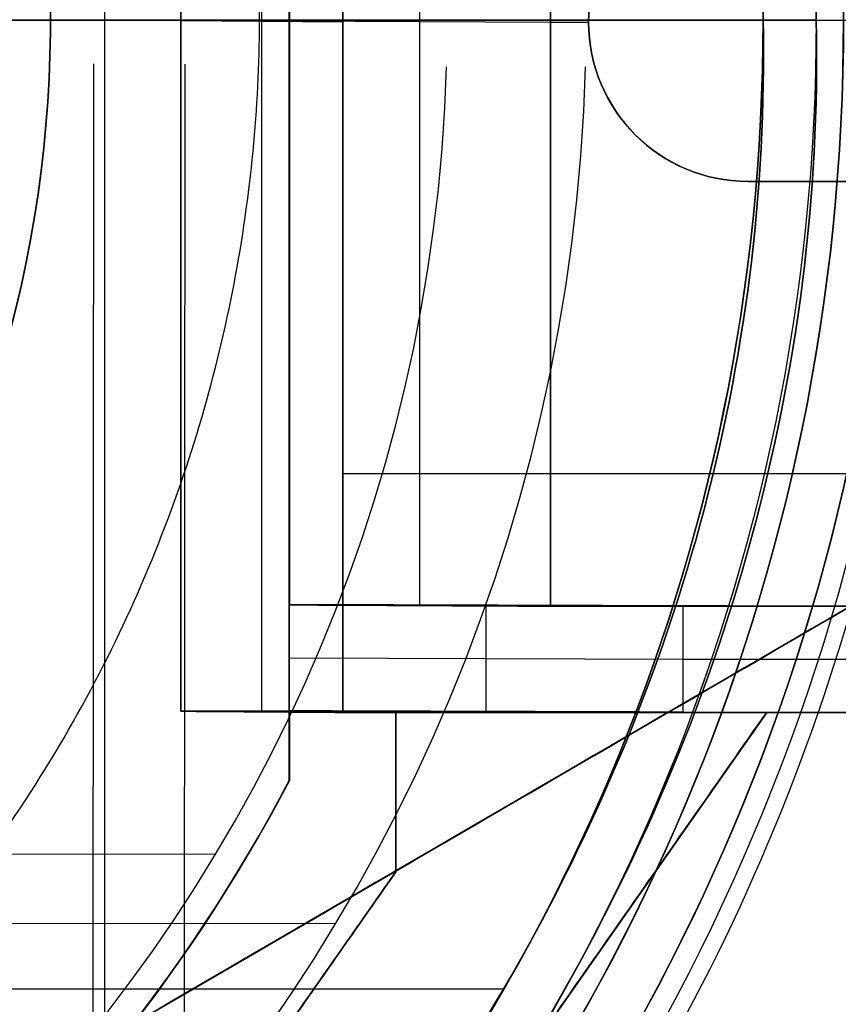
# Model space of a CAD drawing. Header units: millimetres. Extents: x -335 to 627, y -547 to 547.
# Tile 15 of 29: x 314 to 330, y -19 to 0. Entities that reach past the tile are written whole.
import ezdxf

# ---------------------------------------------------------------- set-up
doc = ezdxf.new("R2010")
doc.units = ezdxf.units.MM
doc.layers.add('1', color=7, linetype='Continuous')

# ---------------------------------------------------------------- blocks, each defined once
blk = doc.blocks.new('Bloque 01')
at = {"layer": '1', "color": 7, "true_color": 0xf4f4f4}
for p, q in [((-28.576242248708, -12.9999999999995, 1.499999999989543), (-28.57624224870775, 13.0000000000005, 1.499999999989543)), ((-27.05450311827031, -12.9999999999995, 20.49999999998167), (-27.05450311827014, 13.0000000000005, 20.49999999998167)), ((-25.53276398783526, -12.9999999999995, 40.4999999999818), (-25.53276398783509, 13.0000000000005, 40.4999999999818)), ((-30.03193346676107, -10.9999999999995, 22.99999999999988), (-30.03193346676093, 11.0000000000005, 22.99999999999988)), ((-27.57624224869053, 11.0000000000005, 45.9999999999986), (-27.57624224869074, -10.9999999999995, 45.9999999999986)), ((-33.2054542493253, 5.307434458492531e-13, 2.99999999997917), (-33.2054542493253, 5.307434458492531e-13)), ((-32.48762468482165, 5.703172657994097e-13, 2.99999999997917), (-33.2054542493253, 5.749224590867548e-13, 2.99999999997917)), ((-27.57624224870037, 4.831690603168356e-13, 43.00000000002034), (-32.48762468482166, 5.146777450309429e-13, 2.999999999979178)), ((-28.5762422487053, 5.098144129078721e-13, 2.999999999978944), (-25.53276398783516, 4.902891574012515e-13, 37.9999999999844)), ((-28.57624224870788, 4.991562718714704e-13, 2.99999999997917), (-28.57624224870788, 4.991562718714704e-13)), ((-27.57624224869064, 5.009326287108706e-13, 48.9999999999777), (-27.57624224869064, 5.009326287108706e-13, 43.00000000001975)), ((-25.53276398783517, 4.991562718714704e-13, 37.9999999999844), (-25.53276398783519, 4.991562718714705e-13, 42.99999999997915)), ((-36.2054542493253, -2.99999999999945, 1.499999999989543), (-48.2054542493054, -2.999999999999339, 1.499999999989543)), ((-28.57624224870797, -8.499999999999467), (-57.576242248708, -8.49999999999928)), ((-36.1856197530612, -10.99999999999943, 7.912896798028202), (-36.18561975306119, -10.99999999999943, 2.999999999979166)), ((-29.66357978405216, -10.99999999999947, 25.99999999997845), (-32.06755337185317, -10.99999999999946, 25.99999999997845)), ((-31.27830746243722, -12.9999999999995, 30.04172755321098), (-31.2783074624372, -10.99999999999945, 30.04172755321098)), ((-27.57624224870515, -11.99999999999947, 48.99999999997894), (-34.98037267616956, -11.99999999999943, 11.0834551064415)), ((-36.558864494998, -12.9999999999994, 1.499999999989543), (-25.55459357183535, -28.72038703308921, 1.499999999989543)), ((-32.36046496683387, -12.99999999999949, 24.49999999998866), (-26.70667703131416, -12.99999999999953, 24.49999999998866)), ((-29.5762422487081, -15.9999999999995, 1.499999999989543), (-29.57624224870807, -12.9999999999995, 1.499999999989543)), ((-27.57624224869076, -12.9999999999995, 45.99999999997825), (-27.57624224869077, -14.3090880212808, 45.99999999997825)), ((-27.57624224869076, -13.6545440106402, 48.9999999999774), (-27.57624224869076, -13.6545440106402, 42.9999999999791)), ((-29.57624224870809, -14.4999999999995, 2.99999999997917), (-29.57624224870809, -14.4999999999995)), ((-22.5762422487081, -25.9999999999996, 1.499999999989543), (-29.57624224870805, -15.99999999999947, 1.499999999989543))]:
    blk.add_line(p, q, dxfattribs=at)
at = {"layer": '1', "color": 7, "true_color": 0xf4f4f4, "extrusion": (0, 0, -1)}
for centre, radius, start, end in [((0.07624224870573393, 1.91358040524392e-12, -48.9999999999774), 23.00000000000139, 305.9413298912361, 86.2606647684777), ((0.0762422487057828, 1.88961798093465e-12, -45.99999999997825), 23.00000000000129, 305.9413298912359, 86.26066476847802), ((0.07624224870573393, 1.91358040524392e-12, -48.9999999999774), 23.00000000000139, 305.9413298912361, 86.2606647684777), ((36.2054542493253, 5.497824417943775e-13, -2.99999999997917), 3, 90, 270), ((36.2054542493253, 5.45143135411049e-13, -1.499999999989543), 3, 90.00000000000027, 270.0000000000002), ((36.2054542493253, 5.497824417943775e-13, -2.99999999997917), 3, 90, 270), ((-0.4572295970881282, 0.4337055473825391, -48.9999999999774), 31.6737352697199, 309.5185590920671, 332.2601327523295), ((-0.4572295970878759, 0.433705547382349, -42.9999999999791), 31.67373526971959, 309.5185590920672, 332.26013275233)]:
    blk.add_arc(centre, radius, start, end, dxfattribs=at)
at = {"layer": '1', "color": 7, "true_color": 0xf4f4f4}
for centre, radius, start, end in [((-0.07624224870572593, 1.892708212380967e-12, 42.9999999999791), 23.00000000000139, 93.73933523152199, 234.0586701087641), ((-0.07624224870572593, 1.892708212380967e-12, 42.9999999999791), 23.00000000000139, 93.73933523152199, 234.0586701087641), ((-36.2054542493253, 5.497824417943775e-13), 3, 270, 90), ((-36.2054542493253, 5.497824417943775e-13), 3, 270, 90), ((0.4572295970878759, 0.433705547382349, 42.9999999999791), 31.67373526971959, 207.73986724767, 230.4814409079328), ((0.457229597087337, 0.43370554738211, 45.99999999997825), 31.673735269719, 207.7398672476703, 230.4814409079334), ((0.4572295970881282, 0.4337055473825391, 48.9999999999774), 31.6737352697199, 207.7398672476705, 230.4814409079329)]:
    blk.add_arc(centre, radius, start, end, dxfattribs=at)
at = {"layer": '1', "color": 7, "true_color": 0xf4f4f4, "extrusion": (0, -1, 0)}
blk.add_arc((-44.79499725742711, 12.99999999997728, 10.99999999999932), 9.999999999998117, 270.0000000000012, 348.9506459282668, dxfattribs=at)
blk.add_arc((-44.79499725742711, 12.99999999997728, 10.99999999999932), 9.999999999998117, 270.0000000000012, 348.9506459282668, dxfattribs=at)
at = {"layer": '1', "color": 7, "true_color": 0xf4f4f4, "extrusion": (0, 1, 0)}
for centre, radius, start, end in [((44.79499725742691, 12.9999999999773, -11.99999999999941), 9.999999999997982, 191.0493540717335, 269.9999999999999), ((44.79499725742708, 12.99999999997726, -12.99999999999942), 9.99999999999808, 191.049354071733, 269.9999999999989), ((44.79499725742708, 12.99999999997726, -12.99999999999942), 9.99999999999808, 191.049354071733, 269.9999999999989)]:
    blk.add_arc(centre, radius, start, end, dxfattribs=at)
at = {"layer": '1', "color": 7, "true_color": 0xf4f4f4}
for points in [[(-28.576242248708, -12.9999999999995, 2.99999999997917), (-28.5762422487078, 13.0000000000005, 2.99999999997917)], [(-28.576242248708, -12.9999999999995), (-28.5762422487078, 13.0000000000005)], [(-28.5762422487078, 13.0000000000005, 2.99999999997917), (-28.576242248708, -12.9999999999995, 2.99999999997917)], [(-28.5762422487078, 13.0000000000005), (-28.576242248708, -12.9999999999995)], [(-25.5327639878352, -12.9999999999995, 42.9999999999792), (-25.5327639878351, 13.0000000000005, 42.9999999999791)], [(-25.5327639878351, 13.0000000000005, 37.9999999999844), (-25.5327639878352, -12.9999999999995, 37.9999999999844)], [(-25.5327639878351, 13.0000000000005, 42.9999999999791), (-25.5327639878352, -12.9999999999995, 42.9999999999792)], [(-25.5327639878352, -12.9999999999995, 37.9999999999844), (-25.5327639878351, 13.0000000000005, 37.9999999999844)], [(-32.4876246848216, 11.0000000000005, 2.99999999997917), (-32.4876246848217, -10.9999999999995, 2.99999999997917)], [(-32.4876246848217, -10.9999999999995, 2.99999999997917), (-32.4876246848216, 11.0000000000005, 2.99999999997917)], [(-27.5762422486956, -10.9999999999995, 43.00000000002), (-27.5762422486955, 11.0000000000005, 43.0000000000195)], [(-27.5762422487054, -10.9999999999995, 48.9999999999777), (-27.5762422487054, 11.0000000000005, 48.9999999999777)], [(-27.5762422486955, 11.0000000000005, 43.0000000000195), (-27.5762422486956, -10.9999999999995, 43.00000000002)], [(-27.5762422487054, 11.0000000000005, 48.9999999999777), (-27.5762422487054, -10.9999999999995, 48.9999999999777)], [(-48.2054542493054, -2.99999999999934, 2.99999999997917), (-36.2054542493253, -2.99999999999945, 2.99999999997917)], [(-36.2054542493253, -2.99999999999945), (-48.2054542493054, -2.99999999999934)], [(-48.2054542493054, -2.99999999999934), (-36.2054542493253, -2.99999999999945)], [(-36.2054542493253, -2.99999999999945, 2.99999999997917), (-48.2054542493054, -2.99999999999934, 2.99999999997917)], [(-36.2054542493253, -2.99999999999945, 2.99999999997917), (-36.2054542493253, -2.99999999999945)], [(-36.2054542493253, -2.99999999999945, 2.99999999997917), (-36.2054542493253, -2.99999999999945)], [(-32.4876246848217, -10.9999999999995, 2.99999999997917), (-44.7949972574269, -10.9999999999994, 2.99999999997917)], [(-44.7949972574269, -10.9999999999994, 2.99999999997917), (-32.4876246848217, -10.9999999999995, 2.99999999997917)], [(-34.9803726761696, -10.9999999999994, 11.0834551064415), (-34.9803726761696, -12.9999999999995, 11.0834551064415)], [(-27.5762422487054, -10.9999999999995, 48.9999999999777), (-34.9803726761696, -10.9999999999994, 11.0834551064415)], [(-34.9803726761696, -10.9999999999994, 11.0834551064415), (-34.9803726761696, -12.9999999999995, 11.0834551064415)], [(-34.9803726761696, -10.9999999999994, 11.0834551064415), (-27.5762422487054, -10.9999999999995, 48.9999999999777)], [(-32.4876246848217, -10.9999999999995, 2.99999999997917), (-27.5762422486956, -10.9999999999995, 43.00000000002)], [(-27.5762422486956, -10.9999999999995, 43.00000000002), (-32.4876246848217, -10.9999999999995, 2.99999999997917)], [(-27.5762422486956, -10.9999999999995, 43.00000000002), (-27.5762422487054, -10.9999999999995, 48.9999999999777)], [(-27.5762422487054, -10.9999999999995, 48.9999999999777), (-27.5762422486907, -12.9999999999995, 48.9999999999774)], [(-27.5762422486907, -12.9999999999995, 48.9999999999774), (-27.5762422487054, -10.9999999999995, 48.9999999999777)], [(-27.5762422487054, -10.9999999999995, 48.9999999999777), (-27.5762422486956, -10.9999999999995, 43.00000000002)], [(-54.5762422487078, -12.9999999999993), (-36.558864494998, -12.9999999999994)], [(-36.558864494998, -12.9999999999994), (-54.5762422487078, -12.9999999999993)], [(-25.5545935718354, -28.7203870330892, 2.99999999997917), (-36.558864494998, -12.9999999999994, 2.99999999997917)], [(-36.558864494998, -12.9999999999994, 2.99999999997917), (-36.558864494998, -12.9999999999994)], [(-36.558864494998, -12.9999999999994), (-25.5545935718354, -28.7203870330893)], [(-36.558864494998, -12.9999999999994), (-36.558864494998, -12.9999999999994, 2.99999999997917)], [(-36.558864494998, -12.9999999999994, 2.99999999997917), (-29.576242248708, -12.9999999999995, 2.99999999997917)], [(-25.5545935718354, -28.7203870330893), (-36.558864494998, -12.9999999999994)], [(-36.558864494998, -12.9999999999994, 2.99999999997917), (-25.5545935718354, -28.7203870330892, 2.99999999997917)], [(-29.576242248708, -12.9999999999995, 2.99999999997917), (-36.558864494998, -12.9999999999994, 2.99999999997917)], [(-34.9803726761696, -12.9999999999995, 11.0834551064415), (-27.5762422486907, -12.9999999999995, 48.9999999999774)], [(-27.5762422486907, -12.9999999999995, 48.9999999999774), (-34.9803726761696, -12.9999999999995, 11.0834551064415)], [(-29.576242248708, -12.9999999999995, 2.99999999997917), (-29.5762422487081, -15.9999999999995, 2.99999999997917)], [(-29.5762422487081, -15.9999999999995), (-29.576242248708, -12.9999999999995)], [(-29.576242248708, -12.9999999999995), (-29.576242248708, -12.9999999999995, 2.99999999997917)], [(-29.576242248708, -12.9999999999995), (-28.576242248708, -12.9999999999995)], [(-29.576242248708, -12.9999999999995, 2.99999999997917), (-29.576242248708, -12.9999999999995)], [(-28.576242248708, -12.9999999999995), (-29.576242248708, -12.9999999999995)], [(-29.576242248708, -12.9999999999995), (-29.5762422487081, -15.9999999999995)], [(-29.5762422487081, -15.9999999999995, 2.99999999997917), (-29.576242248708, -12.9999999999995, 2.99999999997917)], [(-25.5327639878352, -12.9999999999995, 37.9999999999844), (-28.576242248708, -12.9999999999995, 2.99999999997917)], [(-28.576242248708, -12.9999999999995, 2.99999999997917), (-28.576242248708, -12.9999999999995)], [(-28.576242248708, -12.9999999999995), (-28.576242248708, -12.9999999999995, 2.99999999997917)], [(-28.576242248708, -12.9999999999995, 2.99999999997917), (-25.5327639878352, -12.9999999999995, 37.9999999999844)], [(-27.5762422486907, -14.3090880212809, 48.9999999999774), (-27.5762422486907, -12.9999999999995, 48.9999999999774)], [(-27.5762422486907, -12.9999999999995, 48.9999999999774), (-27.5762422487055, -12.9999999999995, 42.9999999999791)], [(-27.5762422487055, -12.9999999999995, 42.9999999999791), (-27.5762422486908, -14.3090880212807, 42.9999999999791)], [(-27.5762422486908, -14.3090880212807, 42.9999999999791), (-27.5762422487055, -12.9999999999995, 42.9999999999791)], [(-27.5762422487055, -12.9999999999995, 42.9999999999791), (-25.5327639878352, -12.9999999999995, 42.9999999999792)], [(-27.5762422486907, -12.9999999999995, 48.9999999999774), (-27.5762422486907, -14.3090880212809, 48.9999999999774)], [(-25.5327639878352, -12.9999999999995, 42.9999999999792), (-27.5762422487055, -12.9999999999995, 42.9999999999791)], [(-27.5762422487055, -12.9999999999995, 42.9999999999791), (-27.5762422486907, -12.9999999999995, 48.9999999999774)], [(-25.5327639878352, -12.9999999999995, 42.9999999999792), (-25.5327639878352, -12.9999999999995, 37.9999999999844)], [(-25.5327639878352, -12.9999999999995, 37.9999999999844), (-25.5327639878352, -12.9999999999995, 42.9999999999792)], [(-27.5762422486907, -14.3090880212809, 48.9999999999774), (-27.5762422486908, -14.3090880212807, 42.9999999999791)], [(-27.5762422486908, -14.3090880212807, 42.9999999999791), (-27.5762422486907, -14.3090880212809, 48.9999999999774)], [(-29.5762422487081, -15.9999999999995, 2.99999999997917), (-29.5762422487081, -15.9999999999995)], [(-29.5762422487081, -15.9999999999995, 2.99999999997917), (-22.5762422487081, -25.9999999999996, 2.99999999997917)], [(-22.5762422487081, -25.9999999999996), (-29.5762422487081, -15.9999999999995)], [(-29.5762422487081, -15.9999999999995), (-29.5762422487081, -15.9999999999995, 2.99999999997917)], [(-29.5762422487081, -15.9999999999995), (-22.5762422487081, -25.9999999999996)], [(-22.5762422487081, -25.9999999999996, 2.99999999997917), (-29.5762422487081, -15.9999999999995, 2.99999999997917)]]:
    blk.add_open_spline(points, degree=1, dxfattribs=at)
blk = doc.blocks.new('Bloque 02')
at = {"layer": '1', "color": 7, "true_color": 0xffffff}
blk.add_line((25.62678364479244, -48.24843203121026, 187.3323230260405), (-55.08810107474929, -1.269065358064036, 187.3323230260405), dxfattribs=at)
for points in [[(-55.0881010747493, -1.26906535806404, 190), (25.6267836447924, -48.2484320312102, 190)], [(25.6267836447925, -48.2484320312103, 184.664646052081), (-55.0881010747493, -1.26906535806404, 184.664646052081)], [(-55.0881010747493, -1.26906535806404, 184.664646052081), (25.6267836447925, -48.2484320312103, 184.664646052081)], [(25.6267836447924, -48.2484320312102, 190), (-55.0881010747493, -1.26906535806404, 190)]]:
    blk.add_open_spline(points, degree=1, dxfattribs=at)
blk = doc.blocks.new('Bloque 05')
at = {"layer": '1', "color": 7, "true_color": 0xffffff}
for p, q in [((-25.61674008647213, -44.44566241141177, 211.277169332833), (-25.64512299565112, -0.9236201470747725, 211.277169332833)), ((-23.89846308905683, -41.45722218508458, 215.299818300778), (-23.92489781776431, -0.9224985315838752, 215.299818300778)), ((-26.19543237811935, -15.7542992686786, 131.799796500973), (0.01026302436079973, -15.73720921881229, 131.799796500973)), ((-28.45976501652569, -17.06334112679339, 137.788375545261), (0.01111575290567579, -17.04477383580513, 137.788375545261))]:
    blk.add_line(p, q, dxfattribs=at)
at = {"layer": '1', "color": 7, "true_color": 0xffffff, "extrusion": (0, 0, -1)}
for centre, radius, start, end in [((-1.093365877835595e-07, 3.887590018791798e-07, -131.7997965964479), 30.5679348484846, 269.9626347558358, 358.2625219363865), ((-1.093365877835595e-07, 3.887590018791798e-07, -131.7997965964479), 30.5679348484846, 269.9626347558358, 358.2625219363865), ((2.463806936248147e-11, -2.525979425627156e-11, -211.2771693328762), 51.29945691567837, 269.9626345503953, 358.9496805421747), ((3.618923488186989e-22, 5.549217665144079e-19, -221.4802369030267), 50.6611724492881, 269.9626345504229, 358.9369733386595), ((-4.372857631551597e-11, 4.446931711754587e-11, -137.7883755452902), 33.18306548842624, 269.9626345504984, 358.3965419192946), ((-4.372857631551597e-11, 4.446931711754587e-11, -137.7883755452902), 33.18306548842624, 269.9626345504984, 358.3965419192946), ((-8.917311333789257e-13, -2.27018404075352e-12, -190.7211596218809), 56.64978172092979, 269.9626345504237, 358.3966939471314), ((-8.917311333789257e-13, -2.27018404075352e-12, -190.7211596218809), 56.64978172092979, 269.9626345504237, 358.3966939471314), ((-8.24162071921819e-09, -1.077430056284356e-08, -190.7211598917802), 62.00925545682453, 269.9626345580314, 351.0855145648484), ((3.857401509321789e-09, 1.339740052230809e-08, -183.7814045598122), 62.1356734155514, 269.9626345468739, 350.9413458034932)]:
    blk.add_arc(centre, radius, start, end, dxfattribs=at)
at = {"layer": '1', "color": 7, "true_color": 0xffffff}
for centre, radius, start, end in [((-2.463806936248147e-11, -2.525979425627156e-11, 211.2771693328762), 51.29945691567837, 181.0503194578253, 270.0373654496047), ((-3.083755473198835e-12, -3.105071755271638e-12, 183.7814044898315), 56.80190382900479, 181.8518195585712, 270.0373654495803), ((-3.083755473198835e-12, -3.105071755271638e-12, 183.7814044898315), 56.80190382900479, 181.8518195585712, 270.0373654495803), ((8.24162071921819e-09, -1.077430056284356e-08, 190.7211598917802), 62.00925545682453, 188.9144854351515, 270.0373654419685), ((-3.857401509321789e-09, 1.339740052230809e-08, 183.7814045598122), 62.1356734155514, 189.0586541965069, 270.0373654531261)]:
    blk.add_arc(centre, radius, start, end, dxfattribs=at)
for points, weights in [([(0.03947277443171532, -60.52707694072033, 171.843205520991), (-59.58739895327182, -60.56596269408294, 171.84320572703), (-60.51969118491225, -0.9463671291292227, 171.8432066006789)], [0.9999999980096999, 0.712326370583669, 0.9998368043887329]), ([(0.03591547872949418, -55.07240195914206, 171.3696482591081), (-54.13693274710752, -55.10773079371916, 171.369648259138), (-55.06434287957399, -0.9428100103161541, 171.3696482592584)], [0.8913126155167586, 0.635354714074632, 0.8911257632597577])]:
    blk.add_rational_spline(points, weights, degree=2, dxfattribs=at)
for points in [[(-51.5046397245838, -0.940484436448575, 221.026976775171), (-51.44560988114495, -7.628854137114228, 221.0269767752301), (-48.48839971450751, -20.87631258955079, 221.0269767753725), (-37.00795530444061, -37.71448863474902, 221.0269767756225), (-19.95570401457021, -48.87448425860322, 221.0269767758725), (-6.654695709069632, -51.58066708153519, 221.0269767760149), (0.0335943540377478, -51.5132147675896, 221.026976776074)], [(-51.5046397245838, -0.940484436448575, 221.026976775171), (-51.44560988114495, -7.628854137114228, 221.0269767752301), (-48.48839971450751, -20.87631258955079, 221.0269767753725), (-37.00795530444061, -37.71448863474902, 221.0269767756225), (-19.95570401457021, -48.87448425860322, 221.0269767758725), (-6.654695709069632, -51.58066708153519, 221.0269767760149), (0.0335943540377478, -51.5132147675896, 221.026976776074)], [(0.0323787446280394, -49.6492126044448, 220.630770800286), (-6.41111779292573, -49.7141207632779, 220.630770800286), (-19.2254317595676, -47.1081838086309, 220.630770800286), (-35.656029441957, -36.3607858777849, 220.630770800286), (-46.7229179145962, -20.1436627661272, 220.630770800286), (-49.5791334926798, -7.38280141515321, 220.630770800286), (-49.6403377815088, -0.939268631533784, 220.630770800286)], [(0.0323787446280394, -49.6492126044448, 220.630770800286), (-6.41111779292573, -49.7141207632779, 220.630770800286), (-19.2254317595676, -47.1081838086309, 220.630770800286), (-35.656029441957, -36.3607858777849, 220.630770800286), (-46.7229179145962, -20.1436627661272, 220.630770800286), (-49.5791334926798, -7.38280141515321, 220.630770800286), (-49.6403377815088, -0.939268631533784, 220.630770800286)], [(-48.8412057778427, -0.938747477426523, 216.088970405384), (-48.7790706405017, -7.27733105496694, 216.088970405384), (-45.966148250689, -19.8296138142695, 216.088970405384), (-35.0765312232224, -35.7805257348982, 216.088970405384), (-18.9124036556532, -46.3510664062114, 216.088970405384), (-6.30670918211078, -48.9140337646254, 216.088970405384), (0.0318576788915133, -48.8502161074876, 216.088970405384)], [(0.0318576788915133, -48.8502161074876, 216.088970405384), (-6.30670918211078, -48.9140337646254, 216.088970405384), (-18.9124036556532, -46.3510664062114, 216.088970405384), (-35.0765312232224, -35.7805257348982, 216.088970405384), (-45.966148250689, -19.8296138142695, 216.088970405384), (-48.7790706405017, -7.27733105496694, 216.088970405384), (-48.8412057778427, -0.938747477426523, 216.088970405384)]]:
    blk.add_open_spline(points, degree=3, dxfattribs=at)
blk = doc.blocks.new('Bloque 08')
at = {"layer": '1', "color": 7, "true_color": 0xffffff}
for p, q in [((-6.306066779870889e-14, 2.842170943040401e-14, 55.0359646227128), (-39.01529036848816, 2.842170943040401e-14, 55.0359646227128)), ((-6.128431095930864e-14, 2.842170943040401e-14, 56.0359646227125), (-38.01529036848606, 2.842170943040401e-14, 56.0359646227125))]:
    blk.add_line(p, q, dxfattribs=at)
for centre, radius, start, end in [((-1.05010397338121e-13, 0), 65.0000000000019, 89.99999999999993, 269.9999999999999), ((0, 0, 13.96242186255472), 65.0000000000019, 89.99999999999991, 269.9999999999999), ((-1.05010397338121e-13, 0), 65.0000000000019, 89.99999999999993, 269.9999999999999), ((-1.033948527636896e-13, -3.232100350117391e-29), 64, 89.99999999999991, 269.9999999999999), ((0, 0, 13.96242186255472), 64.0000000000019, 89.99999999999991, 269.9999999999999), ((0, 0, 59.96533010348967), 39.4145005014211, 90, 270), ((-6.3030940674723e-14, 0, 55.0359646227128), 39.0152903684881, 89.99999999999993, 269.9999999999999), ((0, 0, 57.05190189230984), 39.0152903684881, 89.99999999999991, 269.9999999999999), ((-6.3030940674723e-14, 0, 55.0359646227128), 39.0152903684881, 89.99999999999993, 269.9999999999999), ((-6.141539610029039e-14, 1.308881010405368e-31, 56.0359646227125), 38.015290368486, 89.99999999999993, 269.9999999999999), ((-6.141539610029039e-14, 1.308881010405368e-31, 56.0359646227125), 38.015290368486, 89.99999999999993, 269.9999999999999), ((0, 0, 57.25784782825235), 38.0152903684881, 89.99999999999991, 269.9999999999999), ((0, 0, 58.5636081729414), 38.01277857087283, 90, 270)]:
    blk.add_arc(centre, radius, start, end, dxfattribs=at)
at = {"layer": '1', "color": 7, "true_color": 0xffffff, "extrusion": (0, 0, -1)}
for centre, radius, start, end in [((1.033948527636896e-13, -3.232100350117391e-29), 64, 270.0000000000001, 90.0000000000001), ((7.573064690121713e-28, -1.018292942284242e-28, -59.0678391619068), 39.0152903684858, 270.0000000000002, 90), ((7.573064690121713e-28, -1.018292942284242e-28, -59.0678391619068), 39.0152903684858, 270.0000000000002, 90), ((-3.534096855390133e-28, -9.921930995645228e-29, -58.4797310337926), 38.0152903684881, 270.0000000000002, 90), ((-3.534096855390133e-28, -9.921930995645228e-29, -58.4797310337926), 38.0152903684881, 270.0000000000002, 90)]:
    blk.add_arc(centre, radius, start, end, dxfattribs=at)
at = {"layer": '1', "color": 7, "true_color": 0xffffff}
for points in [[(-2.10020794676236e-13, -65, 27.9248437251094), (-8.542725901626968, -65.0855086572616, 27.9248437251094), (-25.505574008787, -61.5759026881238, 27.9248437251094), (-47.162940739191, -47.1690952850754, 27.9248437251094), (-61.6143076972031, -25.5193608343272, 27.9248437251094), (-66.6928461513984, 1.03633768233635e-13, 27.9248437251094), (-61.6143076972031, 25.5193608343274, 27.9248437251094), (-47.1629407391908, 47.1690952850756, 27.9248437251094), (-25.5055740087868, 61.5759026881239, 27.9248437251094), (-8.54272590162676, 65.0855086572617, 27.9248437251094), (0, 65, 27.9248437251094)], [(-2.10020794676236e-13, -65, 27.9248437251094), (-8.542725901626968, -65.0855086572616, 27.9248437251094), (-25.505574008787, -61.5759026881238, 27.9248437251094), (-47.162940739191, -47.1690952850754, 27.9248437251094), (-61.6143076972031, -25.5193608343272, 27.9248437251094), (-66.6928461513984, 1.03633768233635e-13, 27.9248437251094), (-61.6143076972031, 25.5193608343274, 27.9248437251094), (-47.1629407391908, 47.1690952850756, 27.9248437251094), (-25.5055740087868, 61.5759026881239, 27.9248437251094), (-8.54272590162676, 65.0855086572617, 27.9248437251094), (0, 65, 27.9248437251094)], [(-2.06789705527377e-13, -64.0000000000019, 27.9248437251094), (-8.41129934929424, -64.0841931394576, 27.9248437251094), (-25.113180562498, -60.6285811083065, 27.9248437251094), (-46.4373570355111, -46.4434168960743, 27.9248437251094), (-60.6663952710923, -25.1267552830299, 27.9248437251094), (-65.6668023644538, 1.08921205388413e-13, 27.9248437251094), (-60.6663952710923, 25.1267552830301, 27.9248437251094), (-46.4373570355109, 46.4434168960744, 27.9248437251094), (-25.1131805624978, 60.6285811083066, 27.9248437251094), (-8.41129934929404, 64.0841931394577, 27.9248437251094), (0, 64.0000000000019, 27.9248437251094)], [(0, 64.0000000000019, 27.9248437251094), (-8.41129934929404, 64.0841931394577, 27.9248437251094), (-25.1131805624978, 60.6285811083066, 27.9248437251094), (-46.4373570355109, 46.4434168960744, 27.9248437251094), (-60.6663952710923, 25.1267552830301, 27.9248437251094), (-65.6668023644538, 1.08921205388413e-13, 27.9248437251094), (-60.6663952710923, -25.1267552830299, 27.9248437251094), (-46.4373570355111, -46.4434168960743, 27.9248437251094), (-25.113180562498, -60.6285811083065, 27.9248437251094), (-8.41129934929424, -64.0841931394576, 27.9248437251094), (-2.06789705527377e-13, -64.0000000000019, 27.9248437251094)], [(-34.4159133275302, 19.8700368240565, 59.9269960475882), (-37.8883186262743, 13.87789248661, 59.9269960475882), (-41.5918286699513, 3.85982912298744e-14, 59.9269960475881), (-37.8883186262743, -13.8778924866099, 59.9269960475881), (-34.4159133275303, -19.8700368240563, 59.9269960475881)], [(-34.4159133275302, 19.8700368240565, 59.9269960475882), (-37.8883186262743, 13.87789248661, 59.9269960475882), (-41.5918286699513, 3.85982912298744e-14, 59.9269960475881), (-37.8883186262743, -13.8778924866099, 59.9269960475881), (-34.4159133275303, -19.8700368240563, 59.9269960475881)]]:
    blk.add_open_spline(points, degree=3, dxfattribs=at)
blk.add_rational_spline([(-9.576901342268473e-15, 57.91309589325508, 48.32390521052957), (-57.9130958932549, 57.91309589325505, 48.32390521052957), (-57.91309589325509, 1.303481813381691e-13, 48.32390521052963), (-57.91309589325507, -57.91309589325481, 48.32390521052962), (-1.568525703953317e-13, -57.91309589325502, 48.32390521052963)], [0.8923026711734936, 0.6309532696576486, 0.892302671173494, 0.6309532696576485, 0.8923026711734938], degree=2, knots=[1.563201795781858e-13, 1.563201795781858e-13, 1.563201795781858e-13, 129.9999999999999, 129.9999999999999, 259.9999999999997, 259.9999999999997, 259.9999999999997], dxfattribs=at)
blk = doc.blocks.new('Bloque 09')
at = {"layer": '1', "color": 7, "true_color": 0xffffff}
blk.add_line((-31.60992723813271, -18.25000000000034, 59.0359646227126), (-12.67111172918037, -18.25000000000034, 59.0359646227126), dxfattribs=at)
at = {"layer": '1', "color": 7, "true_color": 0xffffff, "extrusion": (0, 0, -1)}
for centre, radius, start, end in [((-3.874297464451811e-43, 5.896737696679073e-14, -59.0359646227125), 36.5000000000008, 9.256388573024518e-14, 180.0000000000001), ((4.087253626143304e-31, 5.896737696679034e-14, -56.0359646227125), 36.5000000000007, 9.958059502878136e-14, 180.0000000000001), ((-3.466476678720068e-43, 5.896737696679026e-14, -59.0359646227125), 36.5000000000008, 180.0000000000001, 8.554717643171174e-14), ((4.087253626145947e-31, 5.896737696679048e-14, -56.0359646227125), 36.5000000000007, 180.0000000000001, 9.335478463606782e-14)]:
    blk.add_arc(centre, radius, start, end, dxfattribs=at)
at = {"layer": '1', "color": 7, "true_color": 0xffffff}
for centre, radius, start, end in [((2.854745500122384e-43, 6.058292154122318e-14, 56.0359646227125), 37.5000000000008, 359.9999999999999, 179.9999999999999), ((1.69197988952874e-14, 6.05829215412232e-14, 57.53630055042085), 37.5000000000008, 359.9999999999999, 179.9999999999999), ((2.854745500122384e-43, 6.058292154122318e-14, 56.0359646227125), 37.5000000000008, 359.9999999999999, 179.9999999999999), ((-4.087253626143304e-31, 5.896737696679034e-14, 56.0359646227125), 36.5000000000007, 359.9999999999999, 179.9999999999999), ((1.69197988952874e-14, 5.89673769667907e-14, 57.5359646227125), 36.5000000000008, 359.9999999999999, 179.9999999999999), ((3.874297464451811e-43, 5.896737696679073e-14, 59.0359646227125), 36.5000000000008, 359.9999999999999, 179.9999999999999), ((3.262566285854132e-43, 6.05829215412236e-14, 56.0359646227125), 37.5000000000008, 179.9999999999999, 359.9999999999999), ((1.69197988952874e-14, 6.05829215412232e-14, 57.53630055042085), 37.5000000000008, 179.9999999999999, 359.9999999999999), ((3.262566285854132e-43, 6.05829215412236e-14, 56.0359646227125), 37.5000000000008, 179.9999999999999, 359.9999999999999), ((-4.087253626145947e-31, 5.896737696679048e-14, 56.0359646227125), 36.5000000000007, 179.9999999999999, 359.9999999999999), ((1.69197988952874e-14, 5.89673769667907e-14, 57.5359646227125), 36.5000000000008, 179.9999999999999, 359.9999999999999), ((3.466476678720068e-43, 5.896737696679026e-14, 59.0359646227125), 36.5000000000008, 179.9999999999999, 359.9999999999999), ((1.69197988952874e-14, 0, 60.03596462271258), 36.5006718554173, 210.000000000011, 239.9999999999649)]:
    blk.add_arc(centre, radius, start, end, dxfattribs=at)
for points, degree in [([(37.5000000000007, 0, 59.0366364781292), (37.6468918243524, 6.62603720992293, 59.0366364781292), (33.9262701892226, 19.5873412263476, 59.0366364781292), (19.643432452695, 34.0052498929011, 59.0366364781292), (5.84261805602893e-14, 39.2473750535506, 59.0366364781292), (-19.6434324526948, 34.0052498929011, 59.0366364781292), (-33.9262701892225, 19.5873412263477, 59.0366364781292), (-37.6468918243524, 6.62603720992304, 59.0366364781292), (-37.5000000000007, 1.21165843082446e-13, 59.0366364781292)], 3), ([(-37.5000000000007, 1.21165843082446e-13, 59.0366364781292), (-37.6468918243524, 6.62603720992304, 59.0366364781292), (-33.9262701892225, 19.5873412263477, 59.0366364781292), (-19.6434324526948, 34.0052498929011, 59.0366364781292), (5.84261805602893e-14, 39.2473750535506, 59.0366364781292), (19.643432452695, 34.0052498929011, 59.0366364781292), (33.9262701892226, 19.5873412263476, 59.0366364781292), (37.6468918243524, 6.62603720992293, 59.0366364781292), (37.5000000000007, 0, 59.0366364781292)], 3), ([(-31.610509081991, 18.2503359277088, 60.0359646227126), (-34.8329133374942, 12.757412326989, 60.03596462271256), (-36.643649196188, 6.44946159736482, 60.03596462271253), (-36.5006718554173, 1.16323617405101e-13, 60.0359646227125)], 3), ([(-36.5006718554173, 1.16323617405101e-13, 60.0359646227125), (-36.643649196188, 6.44946159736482, 60.03596462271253), (-34.8329133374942, 12.757412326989, 60.03596462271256), (-31.610509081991, 18.2503359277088, 60.0359646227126)], 3), ([(-37.5000000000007, 1.21165843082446e-13, 59.0366364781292), (-37.6468918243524, -6.626037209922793, 59.0366364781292), (-33.9262701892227, -19.58734122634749, 59.0366364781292), (-19.6434324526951, -34.00524989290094, 59.0366364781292), (-1.46329823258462e-13, -39.24737505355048, 59.0366364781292), (19.6434324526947, -34.00524989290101, 59.0366364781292), (33.9262701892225, -19.58734122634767, 59.0366364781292), (37.6468918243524, -6.626037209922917, 59.0366364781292), (37.5000000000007, 0, 59.0366364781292)], 3), ([(37.5000000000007, 0, 59.0366364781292), (37.6468918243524, -6.626037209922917, 59.0366364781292), (33.9262701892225, -19.58734122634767, 59.0366364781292), (19.6434324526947, -34.00524989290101, 59.0366364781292), (-1.46329823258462e-13, -39.24737505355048, 59.0366364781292), (-19.6434324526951, -34.00524989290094, 59.0366364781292), (-33.9262701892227, -19.58734122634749, 59.0366364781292), (-37.6468918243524, -6.626037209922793, 59.0366364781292), (-37.5000000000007, 1.21165843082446e-13, 59.0366364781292)], 3), ([(-37.5000000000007, 1.21165843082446e-13, 59.0366364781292), (-37.5000000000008, 1.21165843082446e-13, 56.0359646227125)], 1), ([(-37.5000000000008, 1.21165843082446e-13, 56.0359646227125), (-37.5000000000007, 1.21165843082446e-13, 59.0366364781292)], 1), ([(-36.5000000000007, 1.18438592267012e-13, 56.0359646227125), (-37.5000000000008, 1.21165843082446e-13, 56.0359646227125)], 1), ([(-37.5000000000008, 1.21165843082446e-13, 56.0359646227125), (-36.5000000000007, 1.18438592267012e-13, 56.0359646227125)], 1), ([(-36.5006718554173, 1.16323617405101e-13, 60.0359646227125), (-36.6436491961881, -6.44946159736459, 60.03596462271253), (-34.8329133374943, -12.7574123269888, 60.03596462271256), (-31.6105090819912, -18.2503359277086, 60.0359646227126)], 3), ([(-31.6105090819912, -18.2503359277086, 60.0359646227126), (-34.8329133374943, -12.7574123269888, 60.03596462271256), (-36.6436491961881, -6.44946159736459, 60.03596462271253), (-36.5006718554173, 1.16323617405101e-13, 60.0359646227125)], 3), ([(-22.2513950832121, 8.17778456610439e-14, 60.0359646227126), (-36.5006718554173, 1.16323617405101e-13, 60.0359646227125)], 1), ([(-36.5006718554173, 1.16323617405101e-13, 60.0359646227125), (-22.2513950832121, 8.17778456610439e-14, 60.0359646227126)], 1), ([(-36.5000000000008, 1.17934753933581e-13, 59.0359646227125), (-36.5000000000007, 1.18438592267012e-13, 56.0359646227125)], 1), ([(-36.5000000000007, 1.18438592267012e-13, 56.0359646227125), (-36.5000000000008, 1.17934753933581e-13, 59.0359646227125)], 1), ([(-22.2513950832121, 6.97941704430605e-14, 59.0359646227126), (-36.5000000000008, 1.17934753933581e-13, 59.0359646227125)], 1), ([(-36.5000000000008, 1.17934753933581e-13, 59.0359646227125), (-22.2513950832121, 6.97941704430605e-14, 59.0359646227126)], 1), ([(-31.6105090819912, -18.2503359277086, 60.0359646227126), (-28.388104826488, -23.7432595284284, 60.0359646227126), (-23.7540321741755, -28.4211560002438, 60.0359646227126), (-18.2503359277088, -31.610509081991, 60.0359646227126)], 3), ([(-18.2503359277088, -31.610509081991, 60.0359646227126), (-23.7540321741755, -28.4211560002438, 60.0359646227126), (-28.388104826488, -23.7432595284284, 60.0359646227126), (-31.6105090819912, -18.2503359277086, 60.0359646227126)], 3)]:
    blk.add_open_spline(points, degree=degree, dxfattribs=at)
for points, knots in [([(-36.5006718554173, 1.16323617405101e-13, 60.0359646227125), (-36.52084363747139, 1.163724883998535e-13, 60.03596462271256), (-36.54075285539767, 1.164222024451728e-13, 60.03535408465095), (-36.56037996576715, 1.164726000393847e-13, 60.03417930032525), (-36.59470232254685, 1.16560731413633e-13, 60.03212492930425), (-36.62815982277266, 1.166509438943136e-13, 60.02834671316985), (-36.66068362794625, 1.167425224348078e-13, 60.02307095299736), (-36.69471603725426, 1.168383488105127e-13, 60.01755047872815), (-36.72772664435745, 1.169356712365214e-13, 60.01039069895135), (-36.75967820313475, 1.170338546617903e-13, 60.00181648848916), (-36.79262054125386, 1.171350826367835e-13, 59.99297640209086), (-36.82443781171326, 1.172372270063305e-13, 59.98263300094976), (-36.85512289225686, 1.173397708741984e-13, 59.97099251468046), (-36.88747502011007, 1.174478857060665e-13, 59.95871962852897), (-36.91856926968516, 1.17556445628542e-13, 59.94500515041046), (-36.94842365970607, 1.176650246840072e-13, 59.93004291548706), (-36.97934990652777, 1.177775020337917e-13, 59.91454349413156), (-37.00894648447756, 1.178900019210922e-13, 59.89770510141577), (-37.03724910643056, 1.180022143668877e-13, 59.87969139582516), (-37.06651443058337, 1.181182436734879e-13, 59.86106496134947), (-37.09439713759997, 1.182339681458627e-13, 59.84118173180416), (-37.12094002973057, 1.183491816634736e-13, 59.82016958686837), (-37.14827974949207, 1.184678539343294e-13, 59.79852664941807), (-37.17419889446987, 1.185859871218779e-13, 59.77568564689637), (-37.19873403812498, 1.187034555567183e-13, 59.75173502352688), (-37.20362888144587, 1.187268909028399e-13, 59.74695679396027), (-37.20846519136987, 1.187502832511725e-13, 59.74213777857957), (-37.21325890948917, 1.187737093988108e-13, 59.73726222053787), (-37.22553129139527, 1.188336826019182e-13, 59.72478032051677), (-37.23751404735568, 1.188938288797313e-13, 59.71193735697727), (-37.24919713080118, 1.189541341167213e-13, 59.69872910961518), (-37.27199700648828, 1.190718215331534e-13, 59.67295283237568), (-37.29365880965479, 1.191901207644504e-13, 59.64578595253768), (-37.31407163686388, 1.193088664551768e-13, 59.61718581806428), (-37.33385742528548, 1.194239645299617e-13, 59.58946421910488), (-37.35247005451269, 1.195394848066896e-13, 59.56039519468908), (-37.36975861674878, 1.196551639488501e-13, 59.52993653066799), (-37.38645332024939, 1.197668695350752e-13, 59.50052411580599), (-37.40191344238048, 1.198787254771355e-13, 59.46981505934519), (-37.41595340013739, 1.199903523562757e-13, 59.43778038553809), (-37.42948858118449, 1.200979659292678e-13, 59.40689745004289), (-37.4417038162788, 1.202053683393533e-13, 59.37478172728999), (-37.45238572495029, 1.203120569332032e-13, 59.34142730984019), (-37.4626788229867, 1.204148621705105e-13, 59.30928695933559), (-37.47154799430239, 1.205170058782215e-13, 59.27599573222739), (-37.4787596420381, 1.206178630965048e-13, 59.2415779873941), (-37.485710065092, 1.207150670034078e-13, 59.2084069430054), (-37.491120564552, 1.208110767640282e-13, 59.1741888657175), (-37.4947452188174, 1.209051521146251e-13, 59.1389833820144), (-37.4981700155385, 1.209940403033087e-13, 59.1057190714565), (-37.5000000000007, 1.210812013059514e-13, 59.0715728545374), (-37.5000000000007, 1.21165843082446e-13, 59.0366364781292)], [0, 0, 0, 0, 0.05975259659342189, 0.05975259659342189, 0.05975259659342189, 0.1607554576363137, 0.1607554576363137, 0.1607554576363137, 0.2620928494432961, 0.2620928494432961, 0.2620928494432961, 0.3624758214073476, 0.3624758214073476, 0.3624758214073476, 0.4644559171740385, 0.4644559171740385, 0.4644559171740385, 0.5666489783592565, 0.5666489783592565, 0.5666489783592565, 0.66943822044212, 0.66943822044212, 0.66943822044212, 0.7731420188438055, 0.7731420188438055, 0.7731420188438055, 0.7936472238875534, 0.7936472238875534, 0.7936472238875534, 0.8463505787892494, 0.8463505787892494, 0.8463505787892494, 0.9506469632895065, 0.9506469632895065, 0.9506469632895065, 1.0542456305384, 1.0542456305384, 1.0542456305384, 1.157423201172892, 1.157423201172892, 1.157423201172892, 1.260525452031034, 1.260525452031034, 1.260525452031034, 1.36389135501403, 1.36389135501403, 1.36389135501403, 1.467817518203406, 1.467817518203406, 1.467817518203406, 1.570389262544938, 1.570389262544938, 1.570389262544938, 1.570389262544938]), ([(-37.5000000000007, 1.21165843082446e-13, 59.0366364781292), (-37.5000000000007, 1.210812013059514e-13, 59.0715728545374), (-37.4981700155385, 1.209940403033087e-13, 59.1057190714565), (-37.4947452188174, 1.209051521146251e-13, 59.1389833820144), (-37.491120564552, 1.208110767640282e-13, 59.1741888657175), (-37.485710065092, 1.207150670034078e-13, 59.2084069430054), (-37.4787596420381, 1.206178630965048e-13, 59.2415779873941), (-37.47154799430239, 1.205170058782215e-13, 59.27599573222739), (-37.4626788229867, 1.204148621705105e-13, 59.30928695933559), (-37.45238572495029, 1.203120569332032e-13, 59.34142730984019), (-37.4417038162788, 1.202053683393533e-13, 59.37478172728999), (-37.42948858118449, 1.200979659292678e-13, 59.40689745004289), (-37.41595340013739, 1.199903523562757e-13, 59.43778038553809), (-37.40191344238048, 1.198787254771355e-13, 59.46981505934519), (-37.38645332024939, 1.197668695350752e-13, 59.50052411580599), (-37.36975861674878, 1.196551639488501e-13, 59.52993653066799), (-37.35247005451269, 1.195394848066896e-13, 59.56039519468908), (-37.33385742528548, 1.194239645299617e-13, 59.58946421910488), (-37.31407163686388, 1.193088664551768e-13, 59.61718581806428), (-37.29365880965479, 1.191901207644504e-13, 59.64578595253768), (-37.27199700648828, 1.190718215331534e-13, 59.67295283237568), (-37.24919713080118, 1.189541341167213e-13, 59.69872910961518), (-37.23751404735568, 1.188938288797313e-13, 59.71193735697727), (-37.22553129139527, 1.188336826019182e-13, 59.72478032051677), (-37.21325890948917, 1.187737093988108e-13, 59.73726222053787), (-37.20846519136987, 1.187502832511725e-13, 59.74213777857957), (-37.20362888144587, 1.187268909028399e-13, 59.74695679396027), (-37.19873403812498, 1.187034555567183e-13, 59.75173502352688), (-37.17419889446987, 1.185859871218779e-13, 59.77568564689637), (-37.14827974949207, 1.184678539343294e-13, 59.79852664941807), (-37.12094002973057, 1.183491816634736e-13, 59.82016958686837), (-37.09439713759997, 1.182339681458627e-13, 59.84118173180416), (-37.06651443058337, 1.181182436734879e-13, 59.86106496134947), (-37.03724910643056, 1.180022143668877e-13, 59.87969139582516), (-37.00894648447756, 1.178900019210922e-13, 59.89770510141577), (-36.97934990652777, 1.177775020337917e-13, 59.91454349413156), (-36.94842365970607, 1.176650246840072e-13, 59.93004291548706), (-36.91856926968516, 1.17556445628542e-13, 59.94500515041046), (-36.88747502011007, 1.174478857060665e-13, 59.95871962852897), (-36.85512289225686, 1.173397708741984e-13, 59.97099251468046), (-36.82443781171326, 1.172372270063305e-13, 59.98263300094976), (-36.79262054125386, 1.171350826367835e-13, 59.99297640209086), (-36.75967820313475, 1.170338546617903e-13, 60.00181648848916), (-36.72772664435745, 1.169356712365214e-13, 60.01039069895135), (-36.69471603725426, 1.168383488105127e-13, 60.01755047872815), (-36.66068362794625, 1.167425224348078e-13, 60.02307095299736), (-36.62815982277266, 1.166509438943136e-13, 60.02834671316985), (-36.59470232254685, 1.16560731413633e-13, 60.03212492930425), (-36.56037996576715, 1.164726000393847e-13, 60.03417930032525), (-36.54075285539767, 1.164222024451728e-13, 60.03535408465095), (-36.52084363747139, 1.163724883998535e-13, 60.03596462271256), (-36.5006718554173, 1.16323617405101e-13, 60.0359646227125)], [0, 0, 0, 0, 0.1025717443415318, 0.1025717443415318, 0.1025717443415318, 0.206497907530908, 0.206497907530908, 0.206497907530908, 0.309863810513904, 0.309863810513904, 0.309863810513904, 0.4129660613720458, 0.4129660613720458, 0.4129660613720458, 0.5161436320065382, 0.5161436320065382, 0.5161436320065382, 0.6197422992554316, 0.6197422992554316, 0.6197422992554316, 0.7240386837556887, 0.7240386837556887, 0.7240386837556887, 0.7767420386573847, 0.7767420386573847, 0.7767420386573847, 0.7972472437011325, 0.7972472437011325, 0.7972472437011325, 0.9009510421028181, 0.9009510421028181, 0.9009510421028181, 1.003740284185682, 1.003740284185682, 1.003740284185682, 1.105933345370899, 1.105933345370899, 1.105933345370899, 1.20791344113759, 1.20791344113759, 1.20791344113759, 1.308296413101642, 1.308296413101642, 1.308296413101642, 1.409633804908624, 1.409633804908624, 1.409633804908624, 1.510636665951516, 1.510636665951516, 1.510636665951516, 1.570389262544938, 1.570389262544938, 1.570389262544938, 1.570389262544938])]:
    blk.add_open_spline(points, degree=3, knots=knots, dxfattribs=at)
blk = doc.blocks.new('Bloque 10')
at = {"layer": '1', "color": 7, "true_color": 0xffffff}
blk.add_line((-24.1249838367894, 39.2758511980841, 219.341744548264), (-24.1249838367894, -39.27585119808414, 219.341744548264), dxfattribs=at)
at = {"layer": '1', "color": 7, "true_color": 0xffffff, "extrusion": (0, 0, -1)}
for centre, radius, start, end in [((0, 0, -224.315346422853), 48.80030701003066, 270, 90), ((-2.933433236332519e-10, -4.87350604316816e-10, -224.638140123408), 48.68281971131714, 270.0000000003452, 89.99999999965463), ((-2.933433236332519e-10, -4.87350604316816e-10, -224.638140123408), 48.68281971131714, 270.0000000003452, 89.99999999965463), ((2.145701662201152e-28, 1.220756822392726e-28, -219.81144060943), 46.772573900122, 270, 89.99999999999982), ((7.556317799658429e-14, -4.689939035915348e-43, -223.813168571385), 46.7725739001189, 269.9999999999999, 89.99999999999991), ((0, 0, -221.8123045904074), 46.7725739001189, 269.9999999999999, 89.9999999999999)]:
    blk.add_arc(centre, radius, start, end, dxfattribs=at)
at = {"layer": '1', "color": 7, "true_color": 0xffffff}
for centre, radius, start, end in [((-2.145701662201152e-28, 1.220756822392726e-28, 219.81144060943), 46.772573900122, 90.00000000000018, 270), ((-7.556317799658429e-14, -4.689939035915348e-43, 223.813168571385), 46.7725739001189, 90.0000000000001, 270.0000000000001)]:
    blk.add_arc(centre, radius, start, end, dxfattribs=at)
for points in [[(-37.7609979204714, -30.1133909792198, 223.813168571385), (-42.2686393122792, -24.4730927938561, 223.813168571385), (-48.6933791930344, -11.109771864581, 223.813168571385), (-48.6933791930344, 11.1097718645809, 223.813168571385), (-42.2686393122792, 24.473092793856, 223.813168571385), (-37.7609979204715, 30.1133909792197, 223.813168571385)], [(-37.7609979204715, 30.1133909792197, 223.813168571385), (-42.2686393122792, 24.473092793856, 223.813168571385), (-48.6933791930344, 11.1097718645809, 223.813168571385), (-48.6933791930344, -11.109771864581, 223.813168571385), (-42.2686393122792, -24.4730927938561, 223.813168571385), (-37.7609979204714, -30.1133909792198, 223.813168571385)]]:
    blk.add_open_spline(points, degree=3, dxfattribs=at)
blk.add_rational_spline([(2.648302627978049e-10, -27.05122896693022, 242.066191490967), (-27.05122896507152, -27.05122896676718, 242.0661914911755), (-27.05122896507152, -1.430864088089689e-09, 242.0661914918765), (-27.05122896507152, 27.05122896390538, 242.0661914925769), (2.647538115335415e-10, 27.05122896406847, 242.0661914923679)], [0.9504813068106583, 0.6720917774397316, 0.9504813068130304, 0.6720917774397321, 0.9504813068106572], degree=2, knots=[97.36563942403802, 97.36563942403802, 97.36563942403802, 194.731278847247, 194.731278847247, 292.0969182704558, 292.0969182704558, 292.0969182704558], dxfattribs=at)
blk = doc.blocks.new('SFERA_M - fan-526272-_3D_')
at = {"layer": '1', "color": 7, "true_color": 0xffffff}
for name in ['Bloque 08', 'Bloque 10', 'Bloque 09', 'Bloque 05', 'Bloque 02']:
    blk.add_blockref(name, (0, 0), dxfattribs=at)
at = {"layer": '1', "color": 7, "true_color": 0xf4f4f4}
blk.add_blockref('Bloque 01', (0, 0), dxfattribs=at)

msp = doc.modelspace()

# ---------------------------------------------------------------- block references
at = {"extrusion": (-0.000175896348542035, 0.0006253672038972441, -0.9999997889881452), "rotation": 359.9999937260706}
msp.add_blockref('SFERA_M - fan-526272-_3D_', (-291.7126258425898, 0.08150765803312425, -248.1911733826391), dxfattribs=at)

doc.saveas('drawing.dxf')
